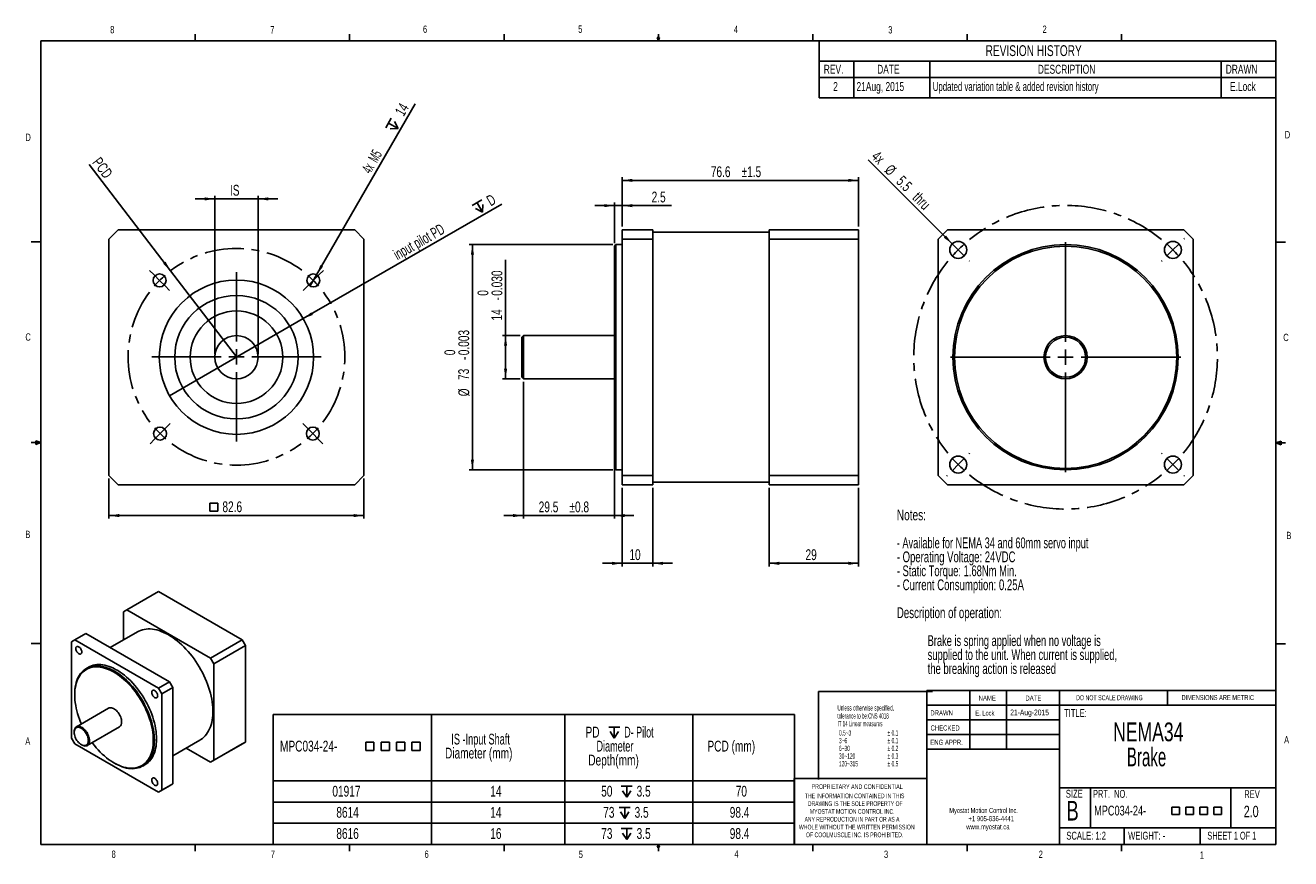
# Model space of a CAD drawing. Extents: x 11 to 421, y 5 to 275.
import ezdxf
from ezdxf.enums import TextEntityAlignment as Align

# ---------------------------------------------------------------- set-up
doc = ezdxf.new("R2010")
doc.units = 0
doc.linetypes.add('CENTERX2', pattern=[20.32, 12.7, -2.54, 2.54, -2.54])
doc.layers.get('0').update_dxf_attribs({"linetype": 'CONTINUOUS'})
doc.layers.add('FORMAT', color=7, linetype='CONTINUOUS')
doc.dimstyles.new('SLDDIMSTYLE0', dxfattribs={"dimtxt": 3.5, "dimasz": 3.302, "dimexe": 0, "dimexo": 0.0625, "dimgap": 0.875, "dimtad": 1, "dimrnd": 1e-09, "dimzin": 12, "dimsah": 1, "dimcen": 0.09, "dimazin": 3, "dimtol": 1, "dimtm": 0.03, "dimtfac": 1, "dimtofl": 0, "dimtmove": 0, "dimatfit": 3})
doc.dimstyles.new('SLDDIMSTYLE1', dxfattribs={"dimtxt": 3.5, "dimasz": 3.302, "dimexe": 0, "dimexo": 0.0625, "dimgap": 0.875, "dimtad": 1, "dimrnd": 1e-09, "dimzin": 12, "dimsah": 1, "dimcen": 0.09, "dimazin": 3, "dimtol": 1, "dimtm": 0.003, "dimtfac": 1, "dimtofl": 0, "dimtmove": 0, "dimatfit": 3})
doc.dimstyles.new('SLDDIMSTYLE10', dxfattribs={"dimtxt": 3.5, "dimasz": 3.302, "dimexe": 0, "dimexo": 0.0625, "dimgap": 0.875, "dimtad": 1, "dimrnd": 1e-09, "dimzin": 12, "dimblk1": 'NONE', "dimsah": 1, "dimcen": 0, "dimazin": 3, "dimtfac": 1, "dimtmove": 0, "dimatfit": 3})
doc.dimstyles.new('SLDDIMSTYLE2', dxfattribs={"dimtxt": 3.5, "dimasz": 3.302, "dimexe": 0, "dimexo": 0.0625, "dimgap": 0.875, "dimtad": 1, "dimrnd": 1e-09, "dimzin": 12, "dimsah": 1, "dimcen": 0.09, "dimazin": 3, "dimtfac": 1, "dimtmove": 0, "dimatfit": 3})
doc.dimstyles.new('SLDDIMSTYLE3', dxfattribs={"dimtxt": 3.5, "dimasz": 3.302, "dimexe": 0, "dimexo": 0.0625, "dimgap": 0.875, "dimtad": 1, "dimrnd": 1e-09, "dimzin": 12, "dimsah": 1, "dimcen": 0.09, "dimazin": 3, "dimtol": 1, "dimtp": 1.5, "dimtm": 1.5, "dimtfac": 1, "dimtofl": 0, "dimtmove": 0, "dimatfit": 3})
doc.dimstyles.new('SLDDIMSTYLE4', dxfattribs={"dimtxt": 3.5, "dimasz": 3.302, "dimexe": 0, "dimexo": 0.0625, "dimgap": 0.875, "dimtad": 1, "dimrnd": 1e-09, "dimzin": 12, "dimsah": 1, "dimcen": 0.09, "dimazin": 3, "dimtol": 1, "dimtp": 0.8, "dimtm": 0.8, "dimtfac": 1, "dimtmove": 0, "dimatfit": 3})
doc.dimstyles.new('SLDDIMSTYLE5', dxfattribs={"dimtxt": 3.5, "dimasz": 3.302, "dimexe": 0, "dimexo": 0.0625, "dimgap": 0.875, "dimtad": 1, "dimrnd": 1e-09, "dimzin": 12, "dimsah": 1, "dimcen": 0.09, "dimazin": 3, "dimtfac": 1, "dimtmove": 0, "dimatfit": 3})
doc.dimstyles.new('SLDDIMSTYLE6', dxfattribs={"dimtxt": 3.5, "dimasz": 3.302, "dimexe": 0, "dimexo": 0.0625, "dimgap": 0.875, "dimtad": 1, "dimrnd": 1e-09, "dimzin": 12, "dimsah": 1, "dimcen": 0.09, "dimazin": 3, "dimtfac": 1, "dimtofl": 0, "dimtmove": 0, "dimatfit": 3})
doc.dimstyles.new('SLDDIMSTYLE7', dxfattribs={"dimtxt": 3.5, "dimasz": 3.302, "dimexe": 0, "dimexo": 0.0625, "dimgap": 0.875, "dimtad": 1, "dimrnd": 1e-09, "dimzin": 12, "dimsah": 1, "dimcen": 0.09, "dimazin": 3, "dimtfac": 1, "dimtofl": 0, "dimtmove": 0, "dimatfit": 3})
doc.dimstyles.new('SLDDIMSTYLE8', dxfattribs={"dimtxt": 3.5, "dimasz": 3.302, "dimexe": 0, "dimexo": 0.0625, "dimgap": 0.875, "dimtad": 1, "dimrnd": 1e-09, "dimzin": 12, "dimsah": 1, "dimcen": 0, "dimazin": 3, "dimtfac": 1, "dimtofl": 0, "dimtmove": 0, "dimatfit": 3})
doc.dimstyles.new('SLDDIMSTYLE9', dxfattribs={"dimtxt": 3.5, "dimasz": 3.302, "dimexe": 0, "dimexo": 0.0625, "dimgap": 0.875, "dimtad": 1, "dimrnd": 1e-09, "dimzin": 12, "dimblk1": 'NONE', "dimsah": 1, "dimcen": 0, "dimazin": 3, "dimtfac": 1, "dimtmove": 0, "dimatfit": 3})

# ---------------------------------------------------------------- blocks, each defined once
blk = doc.blocks.new('SW_NOTE_0')
at = {"color": 0, "linetype": 'CONTINUOUS'}
for s, width, p in [('Notes:', 0.7, (0, 0)), ('- Available for NEMA 34 and 60mm servo input', 0.636364, (0, -9.05)), ('- Operating Voltage: 24VDC', 0.659615, (0, -13.58)), ('- Static Torque: 1.68Nm Min.', 0.65, (0, -18.1)), ('- Current Consumption: 0.25A', 0.6625, (0, -22.63)), ('Description of operation:', 0.672, (0, -31.68)), ('Brake is spring applied when no voltage is', 0.641667, (10, -40.73)), ('supplied to the unit. When current is supplied,', 0.647872, (10, -45.26)), ('the breaking action is released', 0.654839, (10, -49.78))]:
    blk.add_text(s, height=3.5, dxfattribs=dict(at, width=width)).set_placement(p, align=Align.BOTTOM_LEFT)
blk = doc.blocks.new('SW_NOTE_1')
at = {"color": 0, "linetype": 'CONTINUOUS'}
for s, width, p in [('Myostat Motion Control Inc.', 0.661111, (0, 0)), ('www.myostat.ca', 0.7, (5.47, -5.3)), ('+1 905-836-4441', 0.7, (6.2, -2.65))]:
    blk.add_text(s, height=1.651, dxfattribs=dict(at, width=width)).set_placement(p, align=Align.BOTTOM_LEFT)
blk = doc.blocks.new('SW_NOTE_2')
at = {"color": 0, "linetype": 'CONTINUOUS'}
for s, width, p in [('THE INFORMATION CONTAINED IN THIS', 0.657576, (0, 0)), ('DRAWING IS THE SOLE PROPERTY OF', 0.643548, (1, -2.52)), ('MYOSTAT MOTION CONTROL INC. ', 0.65, (1.67, -5.05)), ('WHOLE WITHOUT THE WRITTEN PERMISSION', 0.661111, (-1.91, -10.1)), ('ANY REPRODUCTION IN PART OR AS A', 0.634375, (-0.04, -7.57)), ('OF COOLMUSCLE INC. IS PROHIBITED.', 0.657576, (0.37, -12.62))]:
    blk.add_text(s, height=1.524, dxfattribs=dict(at, width=width)).set_placement(p, align=Align.BOTTOM_LEFT)
blk = doc.blocks.new('SW_NOTE_3')
at = {"color": 0, "linetype": 'CONTINUOUS'}
for s, width, p in [('NEMA34', 0.7, (0, 0)), (' Brake ', 0.6, (3.12, -8.11))]:
    blk.add_text(s, height=6.085, dxfattribs=dict(at, width=width)).set_placement(p, align=Align.BOTTOM_LEFT)
blk = doc.blocks.new('SW_SYMBOL_MOD_BOX')
at = {"color": 0, "linetype": 'CONTINUOUS'}
for p, q in [((200, 200), (200, 800)), ((200, 800), (800, 800)), ((200, 200), (800, 200)), ((800, 800), (800, 200))]:
    blk.add_line(p, q, dxfattribs=at)
blk = doc.blocks.new('SW_NOTE_4')
at = {"color": 0, "linetype": 'CONTINUOUS', "xscale": 0.0040555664, "yscale": 0.0040555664, "zscale": 0.0040555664}
for p in [(24.38, 0.44), (28.92, 0.44), (33.46, 0.44), (38, 0.44)]:
    blk.add_blockref('SW_SYMBOL_MOD_BOX', p, dxfattribs=at)
at = {"color": 0, "linetype": 'CONTINUOUS', "width": 0.7}
blk.add_text('MPC034-24-', height=3.175, dxfattribs=at).set_placement((0, 0), align=Align.BOTTOM_LEFT)
blk = doc.blocks.new('SW_SYMBOL_HOLE_DEPTH')
at = {"color": 0, "linetype": 'CONTINUOUS'}
for p, q in [((0, 875), (800, 875)), ((100, 555), (400, 75)), ((400, 875), (400, 75)), ((700, 555), (400, 75))]:
    blk.add_line(p, q, dxfattribs=at)
blk = doc.blocks.new('SW_TABLEANNOTATION_0')
at = {"color": 0, "linetype": 'CONTINUOUS'}
for p, q in [((0, 0), (0, -42.06)), ((168.97, 0), (0, 0)), ((51.35, 0), (51.35, -42.06)), ((94.57, 0), (94.57, -42.06)), ((135.98, 0), (135.98, -42.06)), ((168.97, -42.06), (168.97, 0)), ((0, -21.49), (168.97, -21.49)), ((0, -28.34), (168.97, -28.34)), ((0, -35.2), (168.97, -35.2)), ((0, -42.06), (168.97, -42.06))]:
    blk.add_line(p, q, dxfattribs=at)
at = {"color": 0, "linetype": 'CONTINUOUS', "xscale": 0.0044707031, "yscale": 0.0044707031, "zscale": 0.0044707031}
for name, p in [('SW_SYMBOL_HOLE_DEPTH', (108.75, -8)), ('SW_SYMBOL_MOD_BOX', (29.11, -12.52)), ('SW_SYMBOL_MOD_BOX', (34.11, -12.52)), ('SW_SYMBOL_MOD_BOX', (39.11, -12.52)), ('SW_SYMBOL_MOD_BOX', (44.11, -12.52)), ('SW_SYMBOL_HOLE_DEPTH', (112.78, -27.13)), ('SW_SYMBOL_HOLE_DEPTH', (112.13, -33.99)), ('SW_SYMBOL_HOLE_DEPTH', (112.78, -40.85))]:
    blk.add_blockref(name, p, dxfattribs=at)
at = {"color": 0, "linetype": 'CONTINUOUS'}
for s, width, p in [('PD ', 0.7, (101.22, -8.48)), ('D- Pilot ', 0.622222, (113.75, -8.48)), ('IS -Input Shaft ', 0.634375, (57.75, -10.74)), ('PCD (mm)', 0.7, (140.72, -13.01)), ('MPC034-24-', 0.7, (2.24, -13.01)), ('Diameter (mm)', 0.7, (55.71, -15.27)), ('Diameter  ', 0.63, (104.77, -13.01)), ('Depth(mm)', 0.7, (102.12, -17.53)), ('01917', 0.7, (19.21, -27.62)), ('14', 0.7, (70.37, -27.62)), ('50 ', 0.7, (106.31, -27.62)), ('3.5', 0.7, (117.78, -27.62)), ('70', 0.7, (149.89, -27.62)), ('8614', 0.7, (20.5, -34.47)), ('14', 0.7, (70.37, -34.47)), ('73', 0.7, (106.96, -34.47)), ('3.5', 0.7, (117.13, -34.47)), ('98.4', 0.7, (147.95, -34.47)), ('8616', 0.7, (20.5, -41.33)), ('16', 0.7, (70.37, -41.33)), ('73 ', 0.7, (106.31, -41.33)), ('3.5', 0.7, (117.78, -41.33)), ('98.4', 0.7, (147.95, -41.33))]:
    blk.add_text(s, height=3.5, dxfattribs=dict(at, width=width)).set_placement(p, align=Align.BOTTOM_LEFT)
blk = doc.blocks.new('SW_TABLEANNOTATION_1')
at = {"color": 0, "linetype": 'CONTINUOUS'}
for p, q in [((0, 0), (0, -18.45)), ((147.94, 0), (0, 0)), ((147.94, -18.45), (147.94, 0)), ((0, -6.53), (147.94, -6.53)), ((11.24, -6.53), (11.24, -18.45)), ((35.84, -6.53), (35.84, -18.45)), ((130.22, -6.53), (130.22, -18.45)), ((0, -11.92), (147.94, -11.92)), ((0, -18.45), (147.94, -18.45))]:
    blk.add_line(p, q, dxfattribs=at)
for s, height, width, p in [('REVISION HISTORY', 3.5, 0.7, (53.94, -5.97)), ('REV.', 2.91, 0.7, (1.5, -11.53)), ('DATE', 2.91, 0.7, (18.79, -11.53)), ('DESCRIPTION', 2.9104, 0.7, (70.85, -11.53)), ('DRAWN', 2.91, 0.7, (131.72, -11.53)), ('2', 2.91, 0.7, (4.54, -17.12)), ('21Aug, 2015', 2.9104, 0.7, (12.09, -17.12)), ('Updated variation table & added revision history ', 2.9104, 0.65, (36.81, -17.12)), ('E.Lock', 2.91, 0.7, (133.11, -17.12))]:
    blk.add_text(s, height=height, dxfattribs=dict(at, width=width)).set_placement(p, align=Align.BOTTOM_LEFT)
blk = doc.blocks.new('_D')
at = {"color": 7, "linetype": 'CONTINUOUS'}
for p, q in [((166.42, 174.81), (166.42, 199.36)), ((171.18, 174.81), (165.42, 174.81)), ((166.42, 160.81), (166.42, 174.81)), ((171.18, 160.81), (165.42, 160.81))]:
    blk.add_line(p, q, dxfattribs=at)
for points in [[(166.42, 174.81), (165.91, 171.5), (166.93, 171.5)], [(166.42, 160.81), (166.93, 164.11), (165.91, 164.11)]]:
    blk.add_solid(points, dxfattribs=at)
at = {"color": 7, "linetype": 'CONTINUOUS', "width": 0.7}
for s, p in [('0.030', (166.42, 187.72, -41.2)), ('0', (161.89, 187.72, -41.2)), ('-', (166.42, 186.17, -41.2)), ('14', (166.37, 179.7, -41.2))]:
    blk.add_text(s, height=3.5, rotation=90, dxfattribs=at).set_placement(p, align=Align.BOTTOM_LEFT)
blk = doc.blocks.new('_D_1')
at = {"color": 7, "linetype": 'CONTINUOUS'}
for p, q in [((201.18, 204.31), (154.68, 204.31)), ((155.68, 131.31), (155.68, 204.31)), ((201.18, 131.31), (154.68, 131.31))]:
    blk.add_line(p, q, dxfattribs=at)
for points in [[(155.68, 204.31), (155.17, 201), (156.19, 201)], [(155.68, 131.31), (156.19, 134.61), (155.17, 134.61)]]:
    blk.add_solid(points, dxfattribs=at)
at = {"color": 7, "linetype": 'CONTINUOUS', "width": 0.7}
for s, p in [('0.003', (155.68, 168.45, -41.2)), ('0', (151.16, 168.45, -41.2)), ('-', (155.68, 166.9, -41.2)), ('73', (155.63, 160.43, -41.2)), ('%%c', (155.68, 155.15, -41.2))]:
    blk.add_text(s, height=3.5, rotation=90, dxfattribs=at).set_placement(p, align=Align.BOTTOM_LEFT)
blk = doc.blocks.new('_D_2')
at = {"color": 7, "linetype": 'CONTINUOUS'}
for p, q in [((201.68, 204.81), (201.68, 217.92)), ((204.18, 210.11), (204.18, 217.92)), ((201.68, 216.92), (195.33, 216.92)), ((201.68, 216.92), (204.18, 216.92)), ((204.18, 216.92), (220.2, 216.92))]:
    blk.add_line(p, q, dxfattribs=at)
for points in [[(201.68, 216.92), (198.38, 217.43), (198.38, 216.42)], [(204.18, 216.92), (207.48, 216.42), (207.48, 217.43)]]:
    blk.add_solid(points, dxfattribs=at)
at = {"color": 7, "linetype": 'CONTINUOUS', "width": 0.7}
blk.add_text('2.5', height=3.5, dxfattribs=at).set_placement((213.74, 216.92, -41.2), align=Align.BOTTOM_LEFT)
blk = doc.blocks.new('_D_3')
at = {"color": 7, "linetype": 'CONTINUOUS'}
for p, q in [((204.18, 210.11), (204.18, 226.11)), ((280.78, 210.11), (280.78, 226.11)), ((204.18, 225.11), (280.78, 225.11))]:
    blk.add_line(p, q, dxfattribs=at)
for points in [[(204.18, 225.11), (207.48, 224.6), (207.48, 225.61)], [(280.78, 225.11), (277.48, 225.61), (277.48, 224.6)]]:
    blk.add_solid(points, dxfattribs=at)
at = {"color": 7, "linetype": 'CONTINUOUS', "width": 0.7}
for s, p in [('76.6', (232.92, 225.11, -41.2)), (' ±1.5', (241.97, 225.11, -41.2))]:
    blk.add_text(s, height=3.5, dxfattribs=at).set_placement(p, align=Align.BOTTOM_LEFT)
blk = doc.blocks.new('_D_4')
at = {"color": 7, "linetype": 'CONTINUOUS'}
for p, q in [((172.18, 159.81), (172.18, 115.51)), ((201.68, 159.81), (201.68, 115.51)), ((172.18, 116.51), (165.83, 116.51)), ((201.68, 116.51), (172.18, 116.51)), ((201.68, 116.51), (208.03, 116.51))]:
    blk.add_line(p, q, dxfattribs=at)
for points in [[(172.18, 116.51), (168.88, 117.01), (168.88, 116)], [(201.68, 116.51), (204.98, 116), (204.98, 117.01)]]:
    blk.add_solid(points, dxfattribs=at)
at = {"color": 7, "linetype": 'CONTINUOUS', "width": 0.7}
for s, p in [('29.5', (177.15, 116.51, -41.2)), (' ±0.8', (186.21, 116.51, -41.2))]:
    blk.add_text(s, height=3.5, dxfattribs=at).set_placement(p, align=Align.BOTTOM_LEFT)
blk = doc.blocks.new('_D_5')
at = {"color": 7, "linetype": 'CONTINUOUS'}
for p, q in [((204.18, 125.51), (204.18, 100.03)), ((214.18, 125.51), (214.18, 100.03)), ((204.18, 101.03), (197.83, 101.03)), ((214.18, 101.03), (204.18, 101.03)), ((214.18, 101.03), (220.53, 101.03))]:
    blk.add_line(p, q, dxfattribs=at)
for points in [[(204.18, 101.03), (200.88, 101.54), (200.88, 100.52)], [(214.18, 101.03), (217.48, 100.52), (217.48, 101.54)]]:
    blk.add_solid(points, dxfattribs=at)
at = {"color": 7, "linetype": 'CONTINUOUS', "width": 0.7}
blk.add_text('10', height=3.5, dxfattribs=at).set_placement((206.54, 101.03, -41.2), align=Align.BOTTOM_LEFT)
blk = doc.blocks.new('_D_6')
at = {"color": 7, "linetype": 'CONTINUOUS'}
for p, q in [((251.78, 125.51), (251.78, 100.03)), ((280.78, 125.51), (280.78, 100.03)), ((280.78, 101.03), (251.78, 101.03))]:
    blk.add_line(p, q, dxfattribs=at)
for points in [[(251.78, 101.03), (255.08, 100.52), (255.08, 101.54)], [(280.78, 101.03), (277.48, 101.54), (277.48, 100.52)]]:
    blk.add_solid(points, dxfattribs=at)
at = {"color": 7, "linetype": 'CONTINUOUS', "width": 0.7}
blk.add_text('29', height=3.5, dxfattribs=at).set_placement((263.6, 101.03, -41.2), align=Align.BOTTOM_LEFT)
blk = doc.blocks.new('_D_7')
at = {"color": 7, "linetype": 'CONTINUOUS'}
for p, q in [((37.94, 128.51), (37.94, 115.51)), ((120.54, 128.51), (120.54, 115.51)), ((37.94, 116.51), (120.54, 116.51))]:
    blk.add_line(p, q, dxfattribs=at)
for points in [[(37.94, 116.51), (41.24, 116), (41.24, 117.01)], [(120.54, 116.51), (117.24, 117.01), (117.24, 116)]]:
    blk.add_solid(points, dxfattribs=at)
at = {"color": 7, "linetype": 'CONTINUOUS', "xscale": 0.0044707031, "yscale": 0.0044707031, "zscale": 0.0044707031}
blk.add_blockref('SW_SYMBOL_MOD_BOX', (69.68, 116.99), dxfattribs=at)
at = {"color": 7, "linetype": 'CONTINUOUS', "width": 0.7}
blk.add_text('82.6', height=3.5, dxfattribs=at).set_placement((74.69, 116.56, -11.95), align=Align.BOTTOM_LEFT)
blk = doc.blocks.new('_D_8')
at = {"color": 7, "linetype": 'CONTINUOUS'}
for q in [(31.54, 230.22), (79.24, 167.96)]:
    blk.add_line((57.89, 195.83), q, dxfattribs=at)
blk.add_solid([(57.89, 195.83), (56.28, 198.76), (55.48, 198.14)], dxfattribs=at)
at = {"color": 7, "linetype": 'CONTINUOUS', "width": 0.7}
blk.add_text('PCD', height=3.5, rotation=-52.5461, dxfattribs=at).set_placement((31.54, 230.22, -11.95), align=Align.BOTTOM_LEFT)
blk = doc.blocks.new('_D_9')
at = {"color": 7, "linetype": 'CONTINUOUS'}
for q in [(137.14, 249.87), (103.09, 190.89)]:
    blk.add_line((105.19, 194.52), q, dxfattribs=at)
blk.add_solid([(105.19, 194.52), (107.28, 197.13), (106.4, 197.64)], dxfattribs=at)
at = {"color": 7, "linetype": 'CONTINUOUS', "xscale": 0.0044707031, "yscale": 0.0044707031, "zscale": 0.0044707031, "rotation": 60}
blk.add_blockref('SW_SYMBOL_HOLE_DEPTH', (130.99, 240.18), dxfattribs=at)
at = {"color": 7, "linetype": 'CONTINUOUS'}
for s, width, p in [(' 14', 0.7, (133.87, 244.3, -11.95)), ('4x  M5 ', 0.55, (123.58, 226.47, -11.95))]:
    blk.add_text(s, height=3.5, rotation=60, dxfattribs=dict(at, width=width)).set_placement(p, align=Align.BOTTOM_LEFT)
blk = doc.blocks.new('_NONE')
blk = doc.blocks.new('_D_10')
at = {"color": 7, "linetype": 'CONTINUOUS'}
for q in [(165.16, 217.41), (57.59, 155.31)]:
    blk.add_line((100.89, 180.31), q, dxfattribs=at)
blk.add_solid([(100.89, 180.31), (104, 181.52), (103.49, 182.4)], dxfattribs=at)
at = {"color": 7, "linetype": 'CONTINUOUS', "xscale": 0.0044707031, "yscale": 0.0044707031, "zscale": 0.0044707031, "rotation": 30}
blk.add_blockref('SW_SYMBOL_HOLE_DEPTH', (157.58, 213.6), dxfattribs=at)
at = {"color": 7, "linetype": 'CONTINUOUS'}
for s, width, p in [('D', 0.7, (162.13, 215.72, -11.95)), ('input pilot PD', 0.65, (131.92, 198.28, -11.95))]:
    blk.add_text(s, height=3.5, rotation=30, dxfattribs=dict(at, width=width)).set_placement(p, align=Align.BOTTOM_LEFT)
blk = doc.blocks.new('_D_11')
at = {"color": 7, "linetype": 'CONTINUOUS'}
for p, q in [((72.24, 219.11), (65.89, 219.11)), ((72.24, 168.81), (72.24, 220.11)), ((72.24, 219.11), (86.24, 219.11)), ((86.24, 168.81), (86.24, 220.11)), ((86.24, 219.11), (92.59, 219.11))]:
    blk.add_line(p, q, dxfattribs=at)
for points in [[(72.24, 219.11), (68.94, 219.61), (68.94, 218.6)], [(86.24, 219.11), (89.54, 218.6), (89.54, 219.61)]]:
    blk.add_solid(points, dxfattribs=at)
at = {"color": 7, "linetype": 'CONTINUOUS', "width": 0.7}
blk.add_text('IS', height=3.5, dxfattribs=at).set_placement((77.13, 219.11, -11.95), align=Align.BOTTOM_LEFT)
blk = doc.blocks.new('SW_CENTERMARKSYMBOL_0')
at = {"color": 0, "linetype": 'CONTINUOUS'}
for p, q in [((-1.92, 51.41), (-3.41, 52.89)), ((-0.15, 49.65), (-1.92, 51.41)), ((-0.15, 49.65), (1.62, 47.89)), ((24.75, 29.9), (24.75, 52.3)), ((49.65, 49.65), (47.88, 47.89)), ((49.65, 49.65), (51.42, 51.41)), ((51.42, 51.41), (52.91, 52.89)), ((1.62, 47.89), (3.11, 46.41)), ((47.88, 47.89), (46.39, 46.41)), ((19.75, 24.9), (-2.65, 24.9)), ((24.75, 24.9), (22.25, 24.9)), ((24.75, 24.9), (24.75, 27.4)), ((24.75, 24.9), (24.75, 22.4)), ((24.75, 24.9), (27.25, 24.9)), ((29.75, 24.9), (52.15, 24.9)), ((24.75, 19.9), (24.75, -2.5)), ((0, 0), (-1.76, -1.77)), ((0, 0), (1.76, 1.77)), ((1.76, 1.77), (3.24, 3.26)), ((47.74, 1.77), (46.25, 3.26)), ((49.5, 0), (47.74, 1.77)), ((49.5, 0), (51.26, -1.77)), ((-1.76, -1.77), (-3.24, -3.26)), ((51.26, -1.77), (52.74, -3.26))]:
    blk.add_line(p, q, dxfattribs=at)
at = {"color": 0, "linetype": 'CENTERX2'}
for start, end in [(52.9862, 127.0138), (143.3343, 217.0138), (322.9862, 36.6657), (233.3343, 306.6657)]:
    blk.add_arc((24.75, 24.9), 35.11, start, end, dxfattribs=at)
at = {"color": 0, "linetype": 'CONTINUOUS'}
for start, end in [(135.1741, 139.2542), (131.0939, 135.1741), (44.8259, 48.9061), (40.7458, 44.8259), (221.0939, 225.1741), (314.8259, 318.9061), (225.1741, 229.2542), (310.7458, 314.8259)]:
    blk.add_arc((24.75, 24.9), 35.11, start, end, dxfattribs=at)
blk = doc.blocks.new('_D_12')
at = {"color": 7, "linetype": 'CONTINUOUS'}
for q in [(283.92, 231.73), (315.01, 200.65)]:
    blk.add_line((311.12, 204.54), q, dxfattribs=at)
blk.add_solid([(311.12, 204.54), (309.14, 207.23), (308.42, 206.52)], dxfattribs=at)
at = {"color": 7, "linetype": 'CONTINUOUS', "width": 0.7}
for s, p in [('4x ', (283.95, 231.76, 12.15)), ('%%c', (288.24, 227.4, 12.15)), ('5.5', (292.01, 223.7, 12.15)), (' thru', (296.58, 219.13, 12.15))]:
    blk.add_text(s, height=3.5, rotation=-45, dxfattribs=at).set_placement(p, align=Align.BOTTOM_LEFT)
blk = doc.blocks.new('SW_CENTERMARKSYMBOL_1')
at = {"color": 0, "linetype": 'CONTINUOUS'}
for p, q in [((-3.54, 3.54), (-3.71, 3.71)), ((0, 0), (-1.77, 1.77)), ((0, 0), (1.77, -1.77)), ((34.79, -29.79), (34.79, 2.5)), ((69.58, 0), (67.81, -1.77)), ((69.58, 0), (71.35, 1.77)), ((73.11, 3.54), (73.29, 3.71)), ((3.54, -3.54), (3.71, -3.71)), ((66.04, -3.54), (65.87, -3.71)), ((34.79, -34.79), (34.79, -32.29)), ((29.79, -34.79), (-2.5, -34.79)), ((34.79, -34.79), (32.29, -34.79)), ((34.79, -34.79), (34.79, -37.29)), ((34.79, -34.79), (37.29, -34.79)), ((39.79, -34.79), (72.08, -34.79)), ((34.79, -39.79), (34.79, -72.08)), ((0, -69.58), (-1.77, -71.35)), ((0, -69.58), (1.77, -67.81)), ((3.54, -66.04), (3.71, -65.87)), ((66.04, -66.04), (65.87, -65.87)), ((69.58, -69.58), (67.81, -67.81)), ((69.58, -69.58), (71.35, -71.35)), ((-3.54, -73.11), (-3.71, -73.29)), ((73.11, -73.11), (73.29, -73.29))]:
    blk.add_line(p, q, dxfattribs=at)
at = {"color": 0, "linetype": 'CENTERX2'}
for start, end in [(50.8227, 129.1773), (140.8227, 219.1773), (320.8227, 39.1773), (230.8227, 309.1773)]:
    blk.add_arc((34.79, -34.79), 49.2, start, end, dxfattribs=at)
at = {"color": 0, "linetype": 'CONTINUOUS'}
for start, end in [(132.0886, 135), (45, 47.9114), (135, 137.9114), (42.0886, 45), (222.0886, 225), (225, 227.9114), (312.0886, 315), (315, 317.9114)]:
    blk.add_arc((34.79, -34.79), 49.2, start, end, dxfattribs=at)

msp = doc.modelspace()

# ---------------------------------------------------------------- linework, layer by layer
at = {"color": 7, "linetype": 'CONTINUOUS'}
for p, q in [((65.907, 270.309), (65.907, 272.463)), ((115.913, 270.309), (115.913, 272.463)), ((165.919, 270.309), (165.919, 272.463)), ((215.925, 270.309), (215.589, 271.374)), ((216.244, 271.374), (215.589, 271.374)), ((215.747, 271.374), (215.925, 270.309)), ((215.925, 270.309), (215.925, 272.463)), ((215.925, 270.309), (216.244, 271.374)), ((216.05, 271.374), (215.925, 270.309)), ((265.932, 270.309), (265.932, 272.463)), ((315.938, 270.309), (315.938, 272.463)), ((365.944, 270.309), (365.944, 272.463)), ((15.907, 270.309), (415.957, 270.309)), ((15.907, 270.309), (15.907, 9.959)), ((415.957, 9.959), (415.957, 270.309)), ((40.937, 209.105), (37.937, 206.105)), ((117.537, 209.105), (40.937, 209.105)), ((120.537, 206.105), (117.537, 209.105)), ((204.181, 209.105), (214.181, 209.105)), ((204.181, 206.105), (204.181, 209.105)), ((214.181, 209.105), (214.181, 206.105)), ((251.781, 206.105), (251.781, 209.105)), ((251.781, 209.105), (280.781, 209.105)), ((280.781, 209.105), (280.781, 206.105)), ((309.551, 209.105), (306.551, 206.105)), ((386.151, 209.105), (309.551, 209.105)), ((389.151, 206.105), (386.151, 209.105)), ((15.907, 205.221), (12.732, 205.221)), ((37.937, 206.105), (37.937, 129.505)), ((120.537, 129.505), (120.537, 206.105)), ((214.181, 206.105), (204.181, 206.105)), ((204.181, 129.505), (204.181, 206.105)), ((251.781, 208.305), (214.181, 208.305)), ((214.181, 129.505), (214.181, 206.105)), ((251.781, 206.105), (251.781, 129.505)), ((280.781, 206.105), (251.781, 206.105)), ((280.781, 206.105), (280.781, 129.505)), ((306.551, 206.105), (306.551, 129.505)), ((389.151, 129.505), (389.151, 206.105)), ((415.957, 205.112), (419.132, 205.112)), ((202.181, 204.305), (201.681, 203.805)), ((201.681, 167.805), (201.681, 203.805)), ((204.181, 204.305), (202.181, 204.305)), ((202.181, 204.305), (202.181, 167.805)), ((172.181, 174.805), (171.681, 174.305)), ((171.681, 167.805), (171.681, 174.305)), ((201.681, 174.805), (172.181, 174.805)), ((172.181, 174.805), (172.181, 167.805)), ((171.681, 161.305), (171.681, 167.805)), ((172.181, 167.805), (172.181, 160.805)), ((201.681, 131.805), (201.681, 167.805)), ((202.181, 167.805), (202.181, 131.305)), ((171.681, 161.305), (172.181, 160.805)), ((172.181, 160.805), (201.681, 160.805)), ((15.907, 140.134), (12.732, 140.134)), ((14.2, 140.744), (14.2, 139.56)), ((15.907, 140.134), (14.2, 140.744)), ((15.907, 140.134), (14.2, 140.363)), ((15.907, 140.134), (14.2, 139.872)), ((15.907, 140.134), (14.2, 139.56)), ((415.957, 140.025), (417.663, 140.635)), ((415.957, 140.025), (417.663, 140.254)), ((415.957, 140.025), (419.132, 140.025)), ((415.957, 140.025), (417.663, 139.451)), ((415.957, 140.025), (417.663, 139.763)), ((417.663, 140.635), (417.663, 139.451)), ((201.681, 131.805), (202.181, 131.305)), ((202.181, 131.305), (204.181, 131.305)), ((37.937, 129.505), (40.937, 126.505)), ((117.537, 126.505), (120.537, 129.505)), ((204.181, 129.505), (214.181, 129.505)), ((204.181, 126.505), (204.181, 129.505)), ((214.181, 129.505), (214.181, 126.505)), ((214.181, 127.305), (251.781, 127.305)), ((251.781, 129.505), (280.781, 129.505)), ((251.781, 126.505), (251.781, 129.505)), ((280.781, 129.505), (280.781, 126.505)), ((306.551, 129.505), (309.551, 126.505)), ((386.151, 126.505), (389.151, 129.505)), ((40.937, 126.505), (117.537, 126.505)), ((214.181, 126.505), (204.181, 126.505)), ((280.781, 126.505), (251.781, 126.505)), ((309.551, 126.505), (386.151, 126.505)), ((53.99, 91.878), (43.737, 85.959)), ((53.99, 91.878), (81.072, 76.244)), ((43.737, 85.959), (42.676, 85.347)), ((42.676, 76.233), (42.676, 85.347)), ((43.737, 85.959), (70.819, 70.325)), ((30.443, 78.285), (26.908, 76.244)), ((57.525, 62.651), (30.443, 78.285)), ((47.154, 78.818), (38.337, 73.728)), ((15.907, 75.046), (12.732, 75.046)), ((26.908, 76.244), (25.847, 75.632)), ((25.847, 75.632), (25.847, 44.358)), ((53.99, 60.61), (26.908, 76.244)), ((70.819, 70.325), (81.072, 76.244)), ((82.133, 74.407), (71.88, 68.488)), ((81.072, 76.244), (82.133, 74.407)), ((82.133, 74.407), (82.133, 43.134)), ((415.957, 74.937), (419.132, 74.937)), ((71.88, 68.488), (70.819, 70.325)), ((31.324, 67.371), (30.617, 66.963)), ((71.88, 68.488), (71.88, 37.215)), ((53.99, 60.61), (57.525, 62.651)), ((57.525, 62.651), (58.586, 60.814)), ((26.837, 58.607), (26.837, 58.403)), ((55.051, 58.773), (53.99, 60.61)), ((58.586, 60.814), (55.051, 58.773)), ((55.051, 27.499), (55.051, 58.773)), ((58.586, 29.54), (58.586, 60.814)), ((302.919, 59.853), (415.957, 59.853)), ((302.919, 59.853), (302.919, 9.959)), ((316.817, 59.853), (316.817, 40.803)), ((328.717, 59.853), (328.717, 40.803)), ((345.885, 59.853), (345.885, 9.959)), ((380.921, 55.091), (380.921, 59.853)), ((37.815, 54.086), (27.385, 48.065)), ((302.919, 55.091), (415.957, 55.091)), ((302.919, 50.328), (345.885, 50.328)), ((26.66, 46.463), (26.66, 46.259)), ((30.885, 42.003), (41.315, 48.024)), ((302.919, 45.566), (345.885, 45.566)), ((25.847, 44.358), (26.908, 42.521)), ((26.908, 42.521), (53.99, 26.887)), ((28.958, 42.279), (29.135, 42.177)), ((58.586, 38.654), (67.402, 43.743)), ((70.819, 36.602), (62.925, 41.159)), ((81.072, 42.521), (70.819, 36.602)), ((71.88, 37.215), (82.133, 43.134)), ((82.133, 43.134), (81.072, 42.521)), ((70.819, 36.602), (71.88, 37.215)), ((345.885, 40.803), (302.919, 40.803)), ((39.563, 36.359), (39.74, 36.257)), ((48.866, 35.352), (49.573, 35.76)), ((57.525, 28.928), (53.99, 26.887)), ((55.051, 27.499), (58.586, 29.54)), ((58.586, 29.54), (57.525, 28.928)), ((259.953, 31.278), (259.953, 9.959)), ((302.919, 31.278), (259.953, 31.278)), ((53.99, 26.887), (55.051, 27.499)), ((345.885, 28.243), (415.957, 28.243)), ((355.932, 28.243), (355.932, 15.366)), ((401.43, 28.243), (401.43, 15.366)), ((345.885, 15.366), (415.957, 15.366)), ((366.793, 15.366), (366.793, 9.959)), ((391.48, 15.366), (391.48, 9.959)), ((415.957, 9.959), (15.907, 9.959)), ((65.907, 9.959), (65.907, 7.805)), ((115.913, 9.959), (115.913, 7.805)), ((165.919, 9.959), (165.919, 7.805)), ((215.589, 9.081), (215.925, 9.959)), ((216.244, 9.081), (215.589, 9.081)), ((215.925, 9.959), (215.925, 7.805)), ((215.925, 9.959), (216.244, 9.081)), ((265.932, 9.959), (265.932, 7.805)), ((315.938, 9.959), (315.938, 7.805)), ((365.944, 9.959), (365.944, 7.805))]:
    msp.add_line(p, q, dxfattribs=at)
at = {"color": 7, "linetype": 'CONTINUOUS', "flags": 128}
for points in [[(47.154, 78.818), (47.623, 79.065), (48.185, 79.303), (48.771, 79.492), (49.381, 79.633), (50.011, 79.723), (50.662, 79.764), (51.33, 79.755), (52.014, 79.697), (52.712, 79.588), (53.422, 79.431), (54.143, 79.224), (54.873, 78.969), (55.609, 78.667), (56.349, 78.317), (57.092, 77.922), (57.835, 77.481), (58.577, 76.997), (59.316, 76.471), (60.049, 75.904), (60.774, 75.297), (61.49, 74.653), (62.195, 73.972), (62.886, 73.257), (63.562, 72.51), (64.222, 71.733), (64.862, 70.927), (65.482, 70.096), (66.08, 69.241), (66.655, 68.364), (67.204, 67.468), (67.726, 66.556), (68.22, 65.629), (68.685, 64.69), (69.119, 63.743), (69.521, 62.789), (69.89, 61.83), (70.225, 60.87), (70.525, 59.912), (70.789, 58.957), (71.017, 58.008), (71.208, 57.068), (71.361, 56.139), (71.476, 55.225), (71.553, 54.326), (71.592, 53.447), (71.592, 52.588), (71.553, 51.753), (71.476, 50.944), (71.361, 50.162), (71.208, 49.411), (71.017, 48.691), (70.789, 48.005), (70.525, 47.356), (70.225, 46.743), (69.89, 46.17), (69.521, 45.638), (69.119, 45.148), (68.685, 44.701), (68.22, 44.299), (67.726, 43.943), (67.402, 43.743)], [(29.121, 72.308), (29.101, 72.546), (29.042, 72.797), (28.947, 73.05), (28.819, 73.297), (28.663, 73.526), (28.486, 73.728), (28.296, 73.895), (28.1, 74.019), (27.905, 74.097), (27.721, 74.125), (27.554, 74.101), (27.411, 74.027), (27.299, 73.905), (27.221, 73.741), (27.181, 73.542), (27.181, 73.315), (27.221, 73.069), (27.299, 72.816), (27.411, 72.564), (27.554, 72.325), (27.721, 72.109), (27.905, 71.924), (28.1, 71.777), (28.296, 71.675), (28.486, 71.622), (28.663, 71.62), (28.819, 71.669), (28.947, 71.768), (29.042, 71.911), (29.101, 72.094), (29.121, 72.308)], [(26.837, 58.607), (26.857, 59.417), (26.915, 60.201), (27.013, 60.958), (27.149, 61.686), (27.324, 62.381), (27.536, 63.042), (27.786, 63.667), (28.071, 64.254), (28.392, 64.802), (28.748, 65.308), (29.137, 65.771), (29.558, 66.189), (30.01, 66.562), (30.492, 66.888), (31.002, 67.167), (31.538, 67.396), (32.099, 67.577), (32.683, 67.707), (33.289, 67.788), (33.915, 67.817), (34.558, 67.797), (35.217, 67.725), (35.889, 67.604), (36.574, 67.432), (37.268, 67.211), (37.969, 66.941), (38.676, 66.624), (39.386, 66.259), (40.097, 65.848), (40.807, 65.393), (41.514, 64.895), (42.216, 64.355), (42.91, 63.774), (43.594, 63.156), (44.267, 62.501), (44.925, 61.812), (45.569, 61.09), (46.194, 60.338), (46.8, 59.558), (47.384, 58.753), (47.945, 57.924), (48.482, 57.075), (48.992, 56.209), (49.473, 55.326), (49.925, 54.431), (50.346, 53.527), (50.735, 52.614), (51.091, 51.698), (51.412, 50.78), (51.698, 49.863), (51.947, 48.95), (52.159, 48.044), (52.334, 47.147), (52.47, 46.262), (52.568, 45.392), (52.627, 44.54), (52.646, 43.708)], [(52.293, 43.708), (52.273, 44.528), (52.216, 45.369), (52.119, 46.227), (51.985, 47.1), (51.813, 47.984), (51.603, 48.878), (51.357, 49.779), (51.075, 50.683), (50.759, 51.589), (50.408, 52.492), (50.024, 53.392), (49.609, 54.284), (49.163, 55.167), (48.688, 56.037), (48.185, 56.892), (47.656, 57.73), (47.103, 58.547), (46.526, 59.341), (45.929, 60.11), (45.312, 60.852), (44.678, 61.564), (44.028, 62.244), (43.364, 62.889), (42.689, 63.5), (42.005, 64.072), (41.313, 64.604), (40.616, 65.096), (39.916, 65.545), (39.214, 65.95), (38.514, 66.31), (37.817, 66.623), (37.125, 66.889), (36.44, 67.107), (35.765, 67.276), (35.102, 67.396), (34.452, 67.467), (33.818, 67.487), (33.201, 67.458), (32.603, 67.379), (32.027, 67.25), (31.473, 67.072), (30.944, 66.845), (30.442, 66.571), (29.967, 66.249), (29.521, 65.881), (29.105, 65.468), (28.722, 65.012), (28.371, 64.513), (28.054, 63.973), (27.773, 63.394), (27.527, 62.777), (27.317, 62.125), (27.145, 61.439), (27.011, 60.722), (26.914, 59.975), (26.856, 59.201), (26.837, 58.403), (26.856, 57.582), (26.914, 56.741), (27.011, 55.884), (27.145, 55.011), (27.317, 54.126), (27.527, 53.232), (27.773, 52.332), (28.054, 51.428), (28.371, 50.522), (28.722, 49.618), (28.986, 48.99)], [(49.573, 35.76), (49.699, 35.835), (50.18, 36.161), (50.632, 36.534), (51.054, 36.952), (51.443, 37.415), (51.798, 37.921), (52.119, 38.469), (52.405, 39.056), (52.654, 39.681), (52.867, 40.342), (53.041, 41.037), (53.177, 41.765), (53.275, 42.522), (53.334, 43.306), (53.353, 44.116), (53.334, 44.948), (53.275, 45.8), (53.177, 46.67), (53.041, 47.555), (52.867, 48.452), (52.654, 49.358), (52.405, 50.271), (52.119, 51.188), (51.798, 52.106), (51.443, 53.023), (51.054, 53.935), (50.632, 54.84), (50.18, 55.734), (49.699, 56.617), (49.189, 57.484), (48.653, 58.333), (48.091, 59.161), (47.507, 59.966), (46.901, 60.746), (46.276, 61.498), (45.633, 62.22), (44.974, 62.909), (44.301, 63.564), (43.617, 64.183), (42.923, 64.763), (42.221, 65.303), (41.514, 65.801), (40.804, 66.256), (40.093, 66.667), (39.383, 67.032), (38.676, 67.349), (37.975, 67.619), (37.281, 67.84), (36.597, 68.012), (35.924, 68.133), (35.265, 68.205), (34.622, 68.226), (33.996, 68.196), (33.391, 68.116), (32.806, 67.985), (32.245, 67.805), (31.709, 67.575), (31.324, 67.371)], [(53.721, 58.107), (53.701, 58.345), (53.642, 58.595), (53.547, 58.849), (53.419, 59.096), (53.263, 59.324), (53.086, 59.526), (52.896, 59.693), (52.7, 59.818), (52.505, 59.896), (52.321, 59.924), (52.154, 59.9), (52.011, 59.826), (51.899, 59.704), (51.821, 59.54), (51.781, 59.34), (51.781, 59.113), (51.821, 58.868), (51.899, 58.614), (52.011, 58.363), (52.154, 58.124), (52.321, 57.908), (52.505, 57.722), (52.7, 57.576), (52.896, 57.474), (53.086, 57.421), (53.263, 57.419), (53.419, 57.468), (53.547, 57.566), (53.642, 57.71), (53.701, 57.893), (53.721, 58.107)], [(42.04, 49.627), (42.02, 49.996), (41.962, 50.382), (41.866, 50.779), (41.734, 51.18), (41.567, 51.579), (41.369, 51.97), (41.142, 52.347), (40.891, 52.703), (40.619, 53.033), (40.33, 53.332), (40.029, 53.595), (39.72, 53.818), (39.409, 53.997), (39.101, 54.13), (38.8, 54.215), (38.511, 54.25), (38.239, 54.234), (37.987, 54.168), (37.815, 54.086)], [(26.66, 46.463), (26.68, 46.81), (26.738, 47.129), (26.834, 47.415), (26.966, 47.663), (27.133, 47.87), (27.331, 48.032), (27.558, 48.147), (27.809, 48.213), (28.081, 48.228), (28.37, 48.194), (28.671, 48.109), (28.98, 47.976), (29.29, 47.797), (29.599, 47.574), (29.9, 47.311), (30.189, 47.012), (30.461, 46.682), (30.713, 46.326), (30.939, 45.949), (31.137, 45.558), (31.304, 45.159), (31.436, 44.758), (31.532, 44.361), (31.59, 43.975), (31.61, 43.606)], [(31.256, 43.606), (31.237, 43.963), (31.178, 44.338), (31.081, 44.722), (30.948, 45.11), (30.781, 45.495), (30.583, 45.871), (30.357, 46.23), (30.107, 46.567), (29.838, 46.876), (29.553, 47.152), (29.258, 47.39), (28.958, 47.586), (28.658, 47.736), (28.363, 47.839), (28.079, 47.892), (27.809, 47.894), (27.559, 47.845), (27.333, 47.747), (27.135, 47.6), (26.968, 47.408), (26.835, 47.173), (26.738, 46.901), (26.68, 46.594), (26.66, 46.259), (26.68, 45.901), (26.738, 45.527), (26.835, 45.142), (26.968, 44.754), (27.135, 44.369), (27.333, 43.994), (27.559, 43.634), (27.809, 43.297), (28.079, 42.988), (28.363, 42.712), (28.658, 42.474), (28.958, 42.278), (29.258, 42.128), (29.553, 42.026), (29.838, 41.973), (30.107, 41.971), (30.357, 42.019), (30.583, 42.118), (30.781, 42.264), (30.948, 42.456), (31.081, 42.691), (31.178, 42.964), (31.237, 43.271), (31.256, 43.606)], [(31.61, 43.606), (31.59, 43.259), (31.532, 42.94), (31.436, 42.654), (31.304, 42.405), (31.137, 42.199), (30.939, 42.036), (30.713, 41.922), (30.461, 41.856), (30.189, 41.84), (29.9, 41.875), (29.599, 41.959), (29.29, 42.092), (29.135, 42.177)], [(32.486, 42.927), (32.603, 42.77), (33.201, 42.001), (33.818, 41.259), (34.452, 40.547), (35.102, 39.867), (35.765, 39.221), (36.44, 38.611), (37.125, 38.039), (37.817, 37.506), (38.514, 37.015), (39.214, 36.566), (39.916, 36.161), (40.616, 35.801), (41.313, 35.488), (42.005, 35.222), (42.689, 35.004), (43.364, 34.834), (44.028, 34.714), (44.678, 34.644), (45.312, 34.623), (45.929, 34.653), (46.526, 34.732), (47.103, 34.861), (47.656, 35.039), (48.185, 35.265), (48.688, 35.54), (49.163, 35.862), (49.609, 36.229), (50.024, 36.642), (50.408, 37.099), (50.759, 37.598), (51.075, 38.138), (51.357, 38.717), (51.603, 39.333), (51.813, 39.986), (51.985, 40.671), (52.119, 41.389), (52.216, 42.135), (52.273, 42.909), (52.293, 43.708)], [(52.646, 43.708), (52.627, 42.898), (52.568, 42.114), (52.47, 41.356), (52.334, 40.629), (52.159, 39.934), (51.947, 39.273), (51.698, 38.648), (51.412, 38.06), (51.091, 37.513), (50.735, 37.007), (50.346, 36.544), (49.925, 36.126), (49.473, 35.753), (48.992, 35.426), (48.482, 35.148), (47.945, 34.918), (47.384, 34.738), (46.8, 34.607), (46.194, 34.527), (45.569, 34.497), (44.925, 34.518), (44.267, 34.589), (43.594, 34.711), (42.91, 34.883), (42.216, 35.104), (41.514, 35.373), (40.807, 35.691), (40.097, 36.056), (39.74, 36.257)], [(53.721, 29.7), (53.701, 29.938), (53.642, 30.188), (53.547, 30.442), (53.419, 30.688), (53.263, 30.917), (53.086, 31.119), (52.896, 31.286), (52.7, 31.411), (52.505, 31.489), (52.321, 31.517), (52.154, 31.493), (52.011, 31.419), (51.899, 31.297), (51.821, 31.133), (51.781, 30.933), (51.781, 30.706), (51.821, 30.461), (51.899, 30.207), (52.011, 29.956), (52.154, 29.717), (52.321, 29.5), (52.505, 29.315), (52.7, 29.168), (52.896, 29.067), (53.086, 29.014), (53.263, 29.012), (53.419, 29.061), (53.547, 29.159), (53.642, 29.303), (53.701, 29.486), (53.721, 29.7)]]:
    msp.add_lwpolyline(points, dxfattribs=at)
at = {"color": 7, "linetype": 'CONTINUOUS'}
for centre, radius in [((313.061, 202.595), 2.75), ((382.641, 202.595), 2.75), ((347.851, 167.805), 36.5), ((347.851, 167.805), 36), ((54.338, 192.705), 2.1), ((79.237, 167.805), 25), ((104.137, 192.705), 2.1), ((79.237, 167.805), 20), ((79.237, 167.805), 15), ((79.237, 167.805), 7), ((347.851, 167.805), 7), ((347.851, 167.805), 6.5), ((54.488, 143.056), 2.1), ((103.986, 143.056), 2.1), ((313.061, 133.016), 2.75), ((382.641, 133.016), 2.75)]:
    msp.add_circle(centre, radius, dxfattribs=at)
msp.add_arc((40.267, 49.463), 1.78, 306.04763, 5.26455, dxfattribs=at)
at = {"layer": 'FORMAT'}
for p, q in [((267.788, 30.946), (267.788, 59.521)), ((267.788, 59.521), (304.776, 59.521))]:
    msp.add_line(p, q, dxfattribs=at)

# ---------------------------------------------------------------- block references
at = {"color": 7, "linetype": 'CONTINUOUS'}
for name, p in [('SW_TABLEANNOTATION_1', (268.018, 270.309)), ('SW_CENTERMARKSYMBOL_1', (313.061, 202.595)), ('SW_CENTERMARKSYMBOL_0', (54.488, 143.056)), ('SW_NOTE_0', (293.174, 113.912)), ('SW_TABLEANNOTATION_0', (91.096, 52.017)), ('SW_NOTE_3', (363.241, 41.554)), ('SW_NOTE_2', (263.354, 24.464)), ('SW_NOTE_1', (310.19, 19.635)), ('SW_NOTE_4', (357.099, 18.376))]:
    msp.add_blockref(name, p, dxfattribs=at)

# ---------------------------------------------------------------- texts
for s, height, width, p in [('8', 2.381, 0.7, (38.331, 272.05)), ('7', 2.381, 0.7, (90.195, 271.978)), ('6', 2.381, 0.7, (139.667, 272.184)), ('5', 2.381, 0.7, (189.959, 272.197)), ('4', 2.381, 0.7, (240.393, 272.156)), ('3', 2.381, 0.7, (290.391, 272)), ('2', 2.381, 0.7, (340.385, 272.17)), ('D', 2.381, 0.7, (10.887, 237.152)), ('D', 2.381, 0.7, (418.879, 238.002)), ('C', 2.381, 0.7, (10.854, 172.453)), ('C', 2.381, 0.7, (418.368, 172.319)), ('B', 2.381, 0.7, (10.831, 108.519)), ('B', 2.381, 0.7, (419.392, 108.159)), ('NAME', 1.651, 0.7, (319.681, 56.053)), ('DATE', 1.651, 0.7, (334.845, 56.053)), ('DO NOT SCALE DRAWING', 1.5875, 0.6475, (351.251, 56.212)), ('DIMENSIONS ARE METRIC', 1.651, 0.666667, (385.416, 56.221)), ('Unless otherwise specified,', 1.7, 0.532164, (273.938, 52.832)), ('DRAWN', 1.651, 0.7, (304.053, 51.253)), ('E. Lock', 1.5875, 0.7, (318.603, 51.244)), ('21-Aug-2015', 1.85208, 0.7, (329.924, 51.245)), ('TITLE:', 2.54, 0.7, (347.375, 50.481)), ('tolerance to be:CNS 4018 ', 1.7, 0.508421, (273.938, 50.233)), ('IT 14 Linear measures', 1.7, 0.513158, (273.938, 47.733)), ('0.5~3', 1.7, 0.552632, (274.438, 44.733)), ('± 0.1', 1.7, 0.552632, (290.188, 44.733)), ('CHECKED', 1.651, 0.7, (304.107, 46.367)), ('A', 2.381, 0.7, (10.821, 41.529)), ('3~6', 1.7, 0.552632, (274.438, 42.233)), ('6~30', 1.7, 0.552632, (274.438, 39.733)), ('± 0.1', 1.7, 0.552632, (290.188, 42.233)), ('± 0.2', 1.7, 0.552632, (290.188, 39.733)), ('ENG APPR.', 1.651, 0.7, (304.034, 41.731)), ('A', 2.381, 0.7, (418.645, 41.955)), ('30~120', 1.7, 0.552632, (274.438, 37.233)), ('120~315', 1.7, 0.552632, (274.438, 34.733)), ('± 0.3', 1.7, 0.552632, (290.188, 37.233)), ('± 0.5', 1.7, 0.552632, (290.188, 34.733)), ('PROPRIETARY AND CONFIDENTIAL', 1.524, 0.675, (265.554, 27.459)), ('SIZE', 2.54, 0.7, (347.936, 24.342)), ('PRT.  NO.', 2.54, 0.622222, (356.737, 24.307)), ('REV', 2.54, 0.7, (405.742, 24.208)), ('B', 6.35, 0.7, (348.137, 15.797)), ('2.0', 3.7042, 0.7, (405.577, 17.67)), ('SCALE: 1:2', 2.54, 0.7, (348.105, 10.749)), ('WEIGHT: -', 2.54, 0.7, (368.119, 10.749)), ('SHEET 1 OF 1', 2.54, 0.6125, (393.788, 10.757)), ('8', 2.381, 0.7, (38.78, 4.88)), ('7', 2.381, 0.7, (90.359, 4.887)), ('6', 2.381, 0.7, (140.178, 4.897)), ('5', 2.381, 0.7, (190.122, 4.819)), ('4', 2.381, 0.7, (240.541, 4.899)), ('3', 2.381, 0.7, (289.021, 4.846)), ('2', 2.381, 0.7, (339.148, 4.866)), ('1', 2.381, 0.7, (391.371, 4.585))]:
    msp.add_text(s, height=height, dxfattribs=dict(at, width=width)).set_placement(p, align=Align.BOTTOM_LEFT)

# ---------------------------------------------------------------- dimensions: what is measured, and where the dimension line sits
for p1, p2, text, picture, middle in [((103.087, 190.886), (105.187, 194.523), '4x  M5 {\\fGDT;x} 14', '_D_9', (130.417, 238.224)), ((57.587, 155.305), (100.888, 180.305), 'input pilot PD{\\fGDT;x}D', '_D_10', (148.596, 207.85))]:
    dim = msp.add_diameter_dim_2p(p1=p1, p2=p2, text=text, dimstyle='SLDDIMSTYLE9', override={"dimpost": '<>'}, dxfattribs=at)
    dim.commit()
    dim.dimension.update_dxf_attribs({"geometry": picture, "text_midpoint": middle, "dimtype": 163})
dim = msp.add_diameter_dim_2p(p1=(315.006, 200.65), p2=(311.117, 204.539), text='4x <> thru', dimstyle='SLDDIMSTYLE10', dxfattribs=at)
dim.commit()
dim.dimension.update_dxf_attribs({"geometry": '_D_12', "text_midpoint": (293.658, 221.998), "dimtype": 163})
dim = msp.add_radius_dim(center=(79.237, 167.956), mpoint=(57.888, 195.825), text='PCD', dimstyle='SLDDIMSTYLE8', override={"dimpost": '<>'}, dxfattribs=at)
dim.commit()
dim.dimension.update_dxf_attribs({"geometry": '_D_8', "text_midpoint": (34.554, 226.286), "dimtype": 164})
for base, p1, p2, dimstyle, picture, middle in [((280.781, 225.105), (204.181, 209.105), (280.781, 209.105), 'SLDDIMSTYLE3', '_D_3', (242.602, 225.105)), ((204.181, 216.924), (201.681, 203.805), (204.181, 209.105), 'SLDDIMSTYLE2', '_D_2', (216.97, 216.924)), ((172.181, 116.505), (201.681, 160.805), (172.181, 160.805), 'SLDDIMSTYLE4', '_D_4', (186.84, 116.505)), ((204.181, 101.028), (214.181, 126.505), (204.181, 126.505), 'SLDDIMSTYLE5', '_D_5', (209.122, 101.028)), ((251.781, 101.028), (280.781, 126.505), (251.781, 126.505), 'SLDDIMSTYLE6', '_D_6', (266.186, 101.028))]:
    dim = msp.add_linear_dim(base=base, p1=p1, p2=p2, dimstyle=dimstyle, dxfattribs=at)
    dim.commit()
    dim.dimension.update_dxf_attribs({"geometry": picture, "text_midpoint": middle, "dimtype": 160})
for base, p1, p2, text, dimstyle, picture, middle in [((86.237, 219.105), (72.237, 167.805), (86.237, 167.805), 'IS', 'SLDDIMSTYLE5', '_D_11', (78.822, 219.105)), ((120.537, 116.505), (37.937, 129.505), (120.537, 129.505), '{\\fGDT;o}<>', 'SLDDIMSTYLE7', '_D_7', (76.711, 116.505))]:
    dim = msp.add_linear_dim(base=base, p1=p1, p2=p2, text=text, dimstyle=dimstyle, dxfattribs=at)
    dim.commit()
    dim.dimension.update_dxf_attribs({"geometry": picture, "text_midpoint": middle, "dimtype": 160})
dim = msp.add_linear_dim(base=(155.681, 204.305), p1=(202.181, 131.305), p2=(202.181, 204.305), angle=90, text='%%c<>', dimstyle='SLDDIMSTYLE1', dxfattribs=at)
dim.commit()
dim.dimension.update_dxf_attribs({"geometry": '_D_1', "text_midpoint": (155.681, 167.62), "dimtype": 160})
dim = msp.add_linear_dim(base=(166.42, 174.805), p1=(172.181, 160.805), p2=(172.181, 174.805), angle=90, dimstyle='SLDDIMSTYLE0', dxfattribs=at)
dim.commit()
dim.dimension.update_dxf_attribs({"geometry": '_D', "text_midpoint": (166.42, 189.529), "dimtype": 160})

doc.saveas('drawing.dxf')
